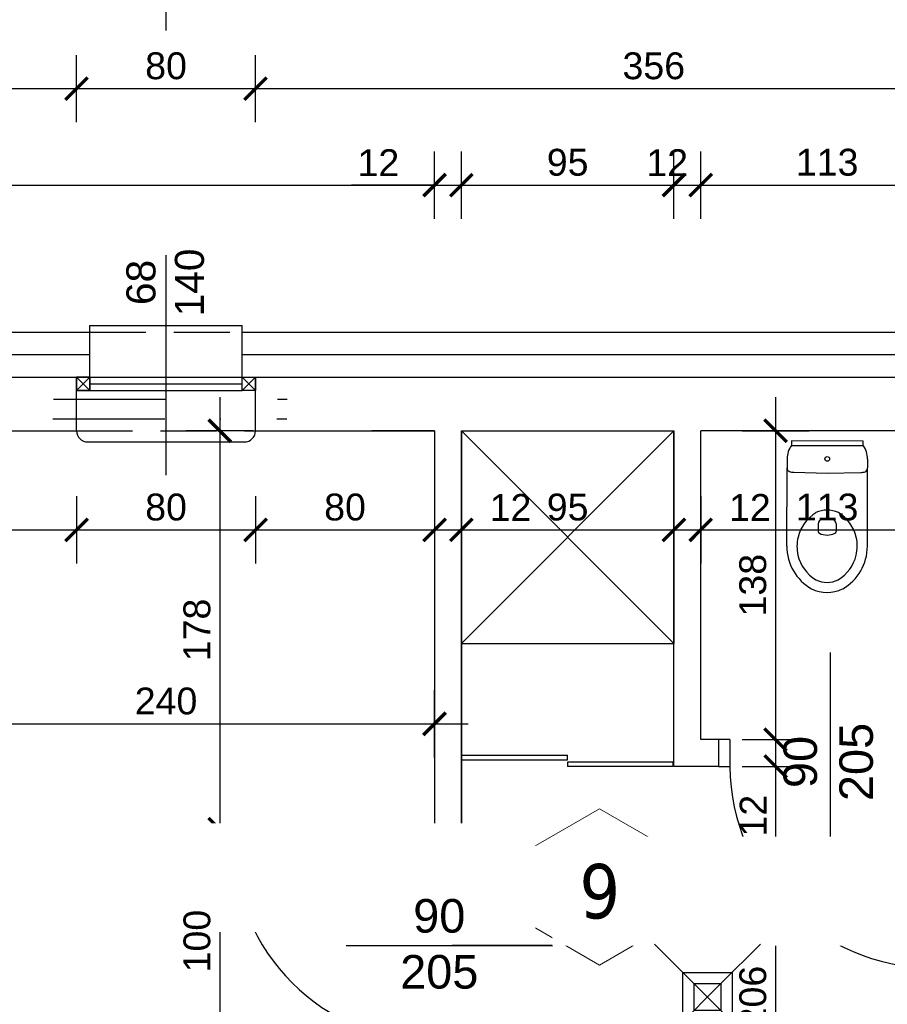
# Model space of a CAD drawing. Header units: millimetres. Extents: x 81517 to 87101, y -14750 to -11780.
# Tile 16 of 20: x 83721 to 84109, y -12884 to -12444. Entities that reach past the tile are written whole.
import ezdxf

# ---------------------------------------------------------------- set-up
doc = ezdxf.new("R2010")
doc.units = ezdxf.units.MM
doc.header["$LTSCALE"] = 100
doc.header["$MEASUREMENT"] = 0
for name, pattern in [('DASHDOT', [1, 0.5, -0.25, 0, -0.25]), ('DASHED', [0.75, 0.5, -0.25]), ('DASHED2', [0.375, 0.25, -0.125])]:
    doc.linetypes.add(name, pattern=pattern)
doc.layers.add('!OPSY', color=142, linetype='Continuous', lineweight=18)
for name, color, linetype in [('biały montaż', 1, 'Continuous'), ('OKNA', 7, 'Continuous'), ('Okno', 4, 'Continuous'), ('otwór', 1, 'Continuous'), ('Warstwa1', 1, 'Continuous'), ('Warstwa4', 4, 'Continuous'), ('WENTYLACJAPRZER', 1, 'DASHED'), ('WYMIARY', 1, 'Continuous'), ('wyposażenie', 4, 'Continuous')]:
    doc.layers.add(name, color=color, linetype=linetype)
doc.styles.add('styl1', font='ARIAL.TTF', dxfattribs={"height": 12})
doc.styles.add('styl2', font='TIMES.TTF', dxfattribs={"height": 150})
doc.styles.add('styl4', font='TIMES.TTF', dxfattribs={"height": 100})
doc.linetypes.add('BATTING', pattern='A,0.0001,-0.1,[134,ltypeshp.shx,S=0.1,R=0,X=-0.1,Y=0],-0.2,[134,ltypeshp.shx,S=0.1,R=180,X=0.1,Y=0],-0.1', length=0.4001)
doc.dimstyles.new('2222', dxfattribs={"dimtxt": 12, "dimasz": 10, "dimexe": 15, "dimexo": 15, "dimgap": 4, "dimtad": 1, "dimtxsty": 'styl1', "dimblk": 'ARCHTICK', "dimcen": 2.5, "dimdle": 15, "dimclrd": 1, "dimclre": 1, "dimclrt": 4, "dimadec": 0, "dimazin": 0, "dimtfac": 1, "dimtmove": 0, "dimatfit": 3, "dimldrblk": 'ARCHTICK', "dimfxl": 15, "dimfxlon": 1, "dimlwd": 25, "dimlwe": 25, "dimarcsym": 0})

# ---------------------------------------------------------------- blocks, each defined once
blk = doc.blocks.new('_ArchTick')
at = {"layer": 'Warstwa1', "color": 0, "const_width": 0.15}
blk.add_lwpolyline([(-0.5, -0.5), (0.5, 0.5)], dxfattribs=at)
blk = doc.blocks.new('*D377')
at = {"layer": 'Defpoints', "color": 0, "linetype": 'ByBlock'}
for p in [(83906.57, -12518.01), (83334.57, -12627.75), (83906.57, -12627.75)]:
    blk.add_point(p, dxfattribs=at)
at = {"layer": 'WYMIARY', "color": 1, "linetype": 'ByBlock', "lineweight": 25}
for p, q in [((83334.57, -12533.01), (83334.57, -12503.01)), ((83906.57, -12533.01), (83906.57, -12503.01)), ((83319.57, -12518.01), (83921.57, -12518.01))]:
    blk.add_line(p, q, dxfattribs=at)
at = {"layer": 'WYMIARY', "color": 1, "linetype": 'ByBlock', "lineweight": 25, "xscale": 10, "yscale": 10, "zscale": 10, "rotation": 180}
blk.add_blockref('_ArchTick', (83334.57, -12518.01), dxfattribs=at)
at = {"layer": 'WYMIARY', "color": 1, "linetype": 'ByBlock', "lineweight": 25, "xscale": 10, "yscale": 10, "zscale": 10}
blk.add_blockref('_ArchTick', (83906.57, -12518.01), dxfattribs=at)
at = {"layer": 'WYMIARY', "color": 4, "linetype": 'ByBlock', "insert": (83620.57, -12507.88), "char_height": 12, "attachment_point": 5, "style": 'styl1'}
blk.add_mtext('572', dxfattribs=at)
blk = doc.blocks.new('*D378')
at = {"layer": 'Defpoints', "color": 0, "linetype": 'ByBlock'}
for p in [(83918.57, -12518.01), (83906.57, -12627.75), (83918.57, -12627.75)]:
    blk.add_point(p, dxfattribs=at)
at = {"layer": 'WYMIARY', "color": 1, "linetype": 'ByBlock', "lineweight": 25}
for p, q in [((83906.57, -12533.01), (83906.57, -12503.01)), ((83918.57, -12533.01), (83918.57, -12503.01)), ((83906.57, -12518.01), (83869.52, -12518.01)), ((83891.57, -12518.01), (83933.57, -12518.01))]:
    blk.add_line(p, q, dxfattribs=at)
at = {"layer": 'WYMIARY', "color": 1, "linetype": 'ByBlock', "lineweight": 25, "xscale": 10, "yscale": 10, "zscale": 10, "rotation": 180}
blk.add_blockref('_ArchTick', (83906.57, -12518.01), dxfattribs=at)
at = {"layer": 'WYMIARY', "color": 1, "linetype": 'ByBlock', "lineweight": 25, "xscale": 10, "yscale": 10, "zscale": 10}
blk.add_blockref('_ArchTick', (83918.57, -12518.01), dxfattribs=at)
at = {"layer": 'WYMIARY', "color": 4, "linetype": 'ByBlock', "insert": (83881.49, -12507.98), "char_height": 12, "attachment_point": 5, "style": 'styl1'}
blk.add_mtext('12', dxfattribs=at)
blk = doc.blocks.new('*D379')
at = {"layer": 'Defpoints', "color": 0, "linetype": 'ByBlock'}
for p in [(84013.57, -12518.01), (83918.57, -12627.75), (84013.57, -12627.75)]:
    blk.add_point(p, dxfattribs=at)
at = {"layer": 'WYMIARY', "color": 1, "linetype": 'ByBlock', "lineweight": 25}
for p, q in [((83918.57, -12533.01), (83918.57, -12503.01)), ((84013.57, -12533.01), (84013.57, -12503.01)), ((83903.57, -12518.01), (84028.57, -12518.01))]:
    blk.add_line(p, q, dxfattribs=at)
at = {"layer": 'WYMIARY', "color": 1, "linetype": 'ByBlock', "lineweight": 25, "xscale": 10, "yscale": 10, "zscale": 10, "rotation": 180}
blk.add_blockref('_ArchTick', (83918.57, -12518.01), dxfattribs=at)
at = {"layer": 'WYMIARY', "color": 1, "linetype": 'ByBlock', "lineweight": 25, "xscale": 10, "yscale": 10, "zscale": 10}
blk.add_blockref('_ArchTick', (84013.57, -12518.01), dxfattribs=at)
at = {"layer": 'WYMIARY', "color": 4, "linetype": 'ByBlock', "insert": (83966.07, -12507.88), "char_height": 12, "attachment_point": 5, "style": 'styl1'}
blk.add_mtext('95', dxfattribs=at)
blk = doc.blocks.new('*D380')
at = {"layer": 'Defpoints', "color": 0, "linetype": 'ByBlock'}
for p in [(84025.57, -12518.01), (84013.57, -12627.75), (84025.57, -12627.75)]:
    blk.add_point(p, dxfattribs=at)
at = {"layer": 'WYMIARY', "color": 1, "linetype": 'ByBlock', "lineweight": 25}
for p, q in [((84013.57, -12533.01), (84013.57, -12503.01)), ((84025.57, -12533.01), (84025.57, -12503.01)), ((83998.57, -12518.01), (84040.57, -12518.01))]:
    blk.add_line(p, q, dxfattribs=at)
at = {"layer": 'WYMIARY', "color": 1, "linetype": 'ByBlock', "lineweight": 25, "xscale": 10, "yscale": 10, "zscale": 10, "rotation": 180}
blk.add_blockref('_ArchTick', (84013.57, -12518.01), dxfattribs=at)
at = {"layer": 'WYMIARY', "color": 1, "linetype": 'ByBlock', "lineweight": 25, "xscale": 10, "yscale": 10, "zscale": 10}
blk.add_blockref('_ArchTick', (84025.57, -12518.01), dxfattribs=at)
at = {"layer": 'WYMIARY', "color": 4, "linetype": 'ByBlock', "insert": (84010.57, -12507.98), "char_height": 12, "attachment_point": 5, "style": 'styl1'}
blk.add_mtext('12', dxfattribs=at)
blk = doc.blocks.new('*D381')
at = {"layer": 'Defpoints', "color": 0, "linetype": 'ByBlock'}
for p in [(84138.57, -12518.01), (84025.57, -12627.75), (84138.57, -12627.75)]:
    blk.add_point(p, dxfattribs=at)
at = {"layer": 'WYMIARY', "color": 1, "linetype": 'ByBlock', "lineweight": 25}
for p, q in [((84025.57, -12533.01), (84025.57, -12503.01)), ((84138.57, -12533.01), (84138.57, -12503.01)), ((84010.57, -12518.01), (84153.57, -12518.01))]:
    blk.add_line(p, q, dxfattribs=at)
at = {"layer": 'WYMIARY', "color": 1, "linetype": 'ByBlock', "lineweight": 25, "xscale": 10, "yscale": 10, "zscale": 10, "rotation": 180}
blk.add_blockref('_ArchTick', (84025.57, -12518.01), dxfattribs=at)
at = {"layer": 'WYMIARY', "color": 1, "linetype": 'ByBlock', "lineweight": 25, "xscale": 10, "yscale": 10, "zscale": 10}
blk.add_blockref('_ArchTick', (84138.57, -12518.01), dxfattribs=at)
at = {"layer": 'WYMIARY', "color": 4, "linetype": 'ByBlock', "insert": (84082.07, -12507.87), "char_height": 12, "attachment_point": 5, "style": 'styl1'}
blk.add_mtext('113', dxfattribs=at)
blk = doc.blocks.new('*D388')
at = {"layer": 'Defpoints', "color": 0, "linetype": 'ByBlock'}
for p in [(83746.57, -12474.91), (83574.57, -12603.75), (83746.57, -12603.75)]:
    blk.add_point(p, dxfattribs=at)
at = {"layer": 'WYMIARY', "color": 1, "linetype": 'ByBlock', "lineweight": 25}
for p, q in [((83574.57, -12489.91), (83574.57, -12459.91)), ((83746.57, -12489.91), (83746.57, -12459.91)), ((83559.57, -12474.91), (83761.57, -12474.91))]:
    blk.add_line(p, q, dxfattribs=at)
at = {"layer": 'WYMIARY', "color": 1, "linetype": 'ByBlock', "lineweight": 25, "xscale": 10, "yscale": 10, "zscale": 10, "rotation": 180}
blk.add_blockref('_ArchTick', (83574.57, -12474.91), dxfattribs=at)
at = {"layer": 'WYMIARY', "color": 1, "linetype": 'ByBlock', "lineweight": 25, "xscale": 10, "yscale": 10, "zscale": 10}
blk.add_blockref('_ArchTick', (83746.57, -12474.91), dxfattribs=at)
at = {"layer": 'WYMIARY', "color": 4, "linetype": 'ByBlock', "insert": (83660.57, -12464.89), "char_height": 12, "attachment_point": 5, "style": 'styl1'}
blk.add_mtext('172', dxfattribs=at)
blk = doc.blocks.new('*D389')
at = {"layer": 'Defpoints', "color": 0, "linetype": 'ByBlock'}
for p in [(83826.57, -12474.91), (83746.57, -12603.75), (83826.57, -12603.75)]:
    blk.add_point(p, dxfattribs=at)
at = {"layer": 'WYMIARY', "color": 1, "linetype": 'ByBlock', "lineweight": 25}
for p, q in [((83746.57, -12489.91), (83746.57, -12459.91)), ((83826.57, -12489.91), (83826.57, -12459.91)), ((83731.57, -12474.91), (83841.57, -12474.91))]:
    blk.add_line(p, q, dxfattribs=at)
at = {"layer": 'WYMIARY', "color": 1, "linetype": 'ByBlock', "lineweight": 25, "xscale": 10, "yscale": 10, "zscale": 10, "rotation": 180}
blk.add_blockref('_ArchTick', (83746.57, -12474.91), dxfattribs=at)
at = {"layer": 'WYMIARY', "color": 1, "linetype": 'ByBlock', "lineweight": 25, "xscale": 10, "yscale": 10, "zscale": 10}
blk.add_blockref('_ArchTick', (83826.57, -12474.91), dxfattribs=at)
at = {"layer": 'WYMIARY', "color": 4, "linetype": 'ByBlock', "insert": (83786.57, -12464.78), "char_height": 12, "attachment_point": 5, "style": 'styl1'}
blk.add_mtext('80', dxfattribs=at)
blk = doc.blocks.new('*D390')
at = {"layer": 'Defpoints', "color": 0, "linetype": 'ByBlock'}
for p in [(84182.57, -12474.91), (83826.57, -12603.75), (84182.57, -12603.75)]:
    blk.add_point(p, dxfattribs=at)
at = {"layer": 'WYMIARY', "color": 1, "linetype": 'ByBlock', "lineweight": 25}
for p, q in [((83826.57, -12489.91), (83826.57, -12459.91)), ((84182.57, -12489.91), (84182.57, -12459.91)), ((83811.57, -12474.91), (84197.57, -12474.91))]:
    blk.add_line(p, q, dxfattribs=at)
at = {"layer": 'WYMIARY', "color": 1, "linetype": 'ByBlock', "lineweight": 25, "xscale": 10, "yscale": 10, "zscale": 10, "rotation": 180}
blk.add_blockref('_ArchTick', (83826.57, -12474.91), dxfattribs=at)
at = {"layer": 'WYMIARY', "color": 1, "linetype": 'ByBlock', "lineweight": 25, "xscale": 10, "yscale": 10, "zscale": 10}
blk.add_blockref('_ArchTick', (84182.57, -12474.91), dxfattribs=at)
at = {"layer": 'WYMIARY', "color": 4, "linetype": 'ByBlock', "insert": (84004.57, -12464.78), "char_height": 12, "attachment_point": 5, "style": 'styl1'}
blk.add_mtext('356', dxfattribs=at)
blk = doc.blocks.new('*D393')
at = {"layer": 'Defpoints', "color": 0, "linetype": 'ByBlock'}
for p in [(83786.57, -12433.96), (83534.57, -12474.91), (83786.57, -12474.91)]:
    blk.add_point(p, dxfattribs=at)
at = {"layer": 'WYMIARY', "color": 1, "linetype": 'ByBlock', "lineweight": 25}
for p, q in [((83534.57, -12448.96), (83534.57, -12418.96)), ((83786.57, -12448.96), (83786.57, -12418.96)), ((83519.57, -12433.96), (83801.57, -12433.96))]:
    blk.add_line(p, q, dxfattribs=at)
at = {"layer": 'WYMIARY', "color": 1, "linetype": 'ByBlock', "lineweight": 25, "xscale": 10, "yscale": 10, "zscale": 10, "rotation": 180}
blk.add_blockref('_ArchTick', (83534.57, -12433.96), dxfattribs=at)
at = {"layer": 'WYMIARY', "color": 1, "linetype": 'ByBlock', "lineweight": 25, "xscale": 10, "yscale": 10, "zscale": 10}
blk.add_blockref('_ArchTick', (83786.57, -12433.96), dxfattribs=at)
at = {"layer": 'WYMIARY', "color": 4, "linetype": 'ByBlock', "insert": (83660.57, -12423.83), "char_height": 12, "attachment_point": 5, "style": 'styl1'}
blk.add_mtext('252', dxfattribs=at)
blk = doc.blocks.new('*D394')
at = {"layer": 'Defpoints', "color": 0, "linetype": 'ByBlock'}
for p in [(84182.57, -12433.96), (83786.57, -12474.91), (84182.57, -12482.31)]:
    blk.add_point(p, dxfattribs=at)
at = {"layer": 'WYMIARY', "color": 1, "linetype": 'ByBlock', "lineweight": 25}
for p, q in [((83786.57, -12448.96), (83786.57, -12418.96)), ((84182.57, -12448.96), (84182.57, -12418.96)), ((83771.57, -12433.96), (84197.57, -12433.96))]:
    blk.add_line(p, q, dxfattribs=at)
at = {"layer": 'WYMIARY', "color": 1, "linetype": 'ByBlock', "lineweight": 25, "xscale": 10, "yscale": 10, "zscale": 10, "rotation": 180}
blk.add_blockref('_ArchTick', (83786.57, -12433.96), dxfattribs=at)
at = {"layer": 'WYMIARY', "color": 1, "linetype": 'ByBlock', "lineweight": 25, "xscale": 10, "yscale": 10, "zscale": 10}
blk.add_blockref('_ArchTick', (84182.57, -12433.96), dxfattribs=at)
at = {"layer": 'WYMIARY', "color": 4, "linetype": 'ByBlock', "insert": (83984.57, -12423.83), "char_height": 12, "attachment_point": 5, "style": 'styl1'}
blk.add_mtext('396', dxfattribs=at)
blk = doc.blocks.new('*D395')
at = {"layer": 'Defpoints', "color": 0, "linetype": 'ByBlock'}
for p in [(84182.57, -12392.08), (82396.57, -12459.91), (84182.57, -12459.91)]:
    blk.add_point(p, dxfattribs=at)
at = {"layer": 'WYMIARY', "color": 1, "linetype": 'ByBlock', "lineweight": 25}
for p, q in [((82396.57, -12407.08), (82396.57, -12377.08)), ((84182.57, -12407.08), (84182.57, -12377.08)), ((82381.57, -12392.08), (84197.57, -12392.08))]:
    blk.add_line(p, q, dxfattribs=at)
at = {"layer": 'WYMIARY', "color": 1, "linetype": 'ByBlock', "lineweight": 25, "xscale": 10, "yscale": 10, "zscale": 10, "rotation": 180}
blk.add_blockref('_ArchTick', (82396.57, -12392.08), dxfattribs=at)
at = {"layer": 'WYMIARY', "color": 1, "linetype": 'ByBlock', "lineweight": 25, "xscale": 10, "yscale": 10, "zscale": 10}
blk.add_blockref('_ArchTick', (84182.57, -12392.08), dxfattribs=at)
at = {"layer": 'WYMIARY', "color": 4, "linetype": 'ByBlock', "insert": (83289.57, -12381.95), "char_height": 12, "attachment_point": 5, "style": 'styl1'}
blk.add_mtext('1786', dxfattribs=at)
blk = doc.blocks.new('*D447')
at = {"layer": 'Defpoints', "color": 0, "linetype": 'ByBlock'}
for p in [(83906.57, -12627.75), (83810.56, -12805.75), (83906.57, -12805.75)]:
    blk.add_point(p, dxfattribs=at)
at = {"layer": 'WYMIARY', "color": 1, "linetype": 'ByBlock', "lineweight": 25}
for p, q in [((83810.56, -12612.75), (83810.56, -12820.75)), ((83825.56, -12627.75), (83795.56, -12627.75)), ((83825.56, -12805.75), (83795.56, -12805.75))]:
    blk.add_line(p, q, dxfattribs=at)
at = {"layer": 'WYMIARY', "color": 1, "linetype": 'ByBlock', "lineweight": 25, "xscale": 10, "yscale": 10, "zscale": 10}
for p, rotation in [((83810.56, -12627.75), 90), ((83810.56, -12805.75), 270)]:
    blk.add_blockref('_ArchTick', p, dxfattribs=dict(at, rotation=rotation))
at = {"layer": 'WYMIARY', "color": 4, "linetype": 'ByBlock', "insert": (83800.43, -12716.75), "char_height": 12, "attachment_point": 5, "rotation": 90, "style": 'styl1'}
blk.add_mtext('178', dxfattribs=at)
blk = doc.blocks.new('*D448')
at = {"layer": 'Defpoints', "color": 0, "linetype": 'ByBlock'}
for p in [(83906.57, -12805.75), (83810.56, -12905.75), (83906.57, -12905.75)]:
    blk.add_point(p, dxfattribs=at)
at = {"layer": 'WYMIARY', "color": 1, "linetype": 'ByBlock', "lineweight": 25}
for p, q in [((83810.56, -12790.75), (83810.56, -12920.75)), ((83825.56, -12805.75), (83795.56, -12805.75)), ((83825.56, -12905.75), (83795.56, -12905.75))]:
    blk.add_line(p, q, dxfattribs=at)
at = {"layer": 'WYMIARY', "color": 1, "linetype": 'ByBlock', "lineweight": 25, "xscale": 10, "yscale": 10, "zscale": 10}
for p, rotation in [((83810.56, -12805.75), 90), ((83810.56, -12905.75), 270)]:
    blk.add_blockref('_ArchTick', p, dxfattribs=dict(at, rotation=rotation))
at = {"layer": 'WYMIARY', "color": 4, "linetype": 'ByBlock', "insert": (83800.43, -12855.75), "char_height": 12, "attachment_point": 5, "rotation": 90, "style": 'styl1'}
blk.add_mtext('100', dxfattribs=at)
blk = doc.blocks.new('*D498')
at = {"layer": 'Defpoints', "color": 0, "linetype": 'ByBlock'}
for p in [(83574.57, -12627.75), (83746.57, -12627.75), (83746.57, -12672.03)]:
    blk.add_point(p, dxfattribs=at)
at = {"layer": 'WYMIARY', "color": 1, "linetype": 'ByBlock', "lineweight": 25}
for p, q in [((83574.57, -12657.03), (83574.57, -12687.03)), ((83746.57, -12657.03), (83746.57, -12687.03)), ((83559.57, -12672.03), (83761.57, -12672.03))]:
    blk.add_line(p, q, dxfattribs=at)
at = {"layer": 'WYMIARY', "color": 1, "linetype": 'ByBlock', "lineweight": 25, "xscale": 10, "yscale": 10, "zscale": 10, "rotation": 180}
blk.add_blockref('_ArchTick', (83574.57, -12672.03), dxfattribs=at)
at = {"layer": 'WYMIARY', "color": 1, "linetype": 'ByBlock', "lineweight": 25, "xscale": 10, "yscale": 10, "zscale": 10}
blk.add_blockref('_ArchTick', (83746.57, -12672.03), dxfattribs=at)
at = {"layer": 'WYMIARY', "color": 4, "linetype": 'ByBlock', "insert": (83660.57, -12662.01), "char_height": 12, "attachment_point": 5, "style": 'styl1'}
blk.add_mtext('172', dxfattribs=at)
blk = doc.blocks.new('*D499')
at = {"layer": 'Defpoints', "color": 0, "linetype": 'ByBlock'}
for p in [(83746.57, -12627.75), (83826.57, -12627.75), (83826.57, -12672.03)]:
    blk.add_point(p, dxfattribs=at)
at = {"layer": 'WYMIARY', "color": 1, "linetype": 'ByBlock', "lineweight": 25}
for p, q in [((83746.57, -12657.03), (83746.57, -12687.03)), ((83826.57, -12657.03), (83826.57, -12687.03)), ((83731.57, -12672.03), (83841.57, -12672.03))]:
    blk.add_line(p, q, dxfattribs=at)
at = {"layer": 'WYMIARY', "color": 1, "linetype": 'ByBlock', "lineweight": 25, "xscale": 10, "yscale": 10, "zscale": 10, "rotation": 180}
blk.add_blockref('_ArchTick', (83746.57, -12672.03), dxfattribs=at)
at = {"layer": 'WYMIARY', "color": 1, "linetype": 'ByBlock', "lineweight": 25, "xscale": 10, "yscale": 10, "zscale": 10}
blk.add_blockref('_ArchTick', (83826.57, -12672.03), dxfattribs=at)
at = {"layer": 'WYMIARY', "color": 4, "linetype": 'ByBlock', "insert": (83786.57, -12661.91), "char_height": 12, "attachment_point": 5, "style": 'styl1'}
blk.add_mtext('80', dxfattribs=at)
blk = doc.blocks.new('*D500')
at = {"layer": 'Defpoints', "color": 0, "linetype": 'ByBlock'}
for p in [(83826.57, -12627.75), (83906.57, -12627.75), (83906.57, -12672.03)]:
    blk.add_point(p, dxfattribs=at)
at = {"layer": 'WYMIARY', "color": 1, "linetype": 'ByBlock', "lineweight": 25}
for p, q in [((83826.57, -12657.03), (83826.57, -12687.03)), ((83906.57, -12657.03), (83906.57, -12687.03)), ((83811.57, -12672.03), (83921.57, -12672.03))]:
    blk.add_line(p, q, dxfattribs=at)
at = {"layer": 'WYMIARY', "color": 1, "linetype": 'ByBlock', "lineweight": 25, "xscale": 10, "yscale": 10, "zscale": 10, "rotation": 180}
blk.add_blockref('_ArchTick', (83826.57, -12672.03), dxfattribs=at)
at = {"layer": 'WYMIARY', "color": 1, "linetype": 'ByBlock', "lineweight": 25, "xscale": 10, "yscale": 10, "zscale": 10}
blk.add_blockref('_ArchTick', (83906.57, -12672.03), dxfattribs=at)
at = {"layer": 'WYMIARY', "color": 4, "linetype": 'ByBlock', "insert": (83866.57, -12661.91), "char_height": 12, "attachment_point": 5, "style": 'styl1'}
blk.add_mtext('80', dxfattribs=at)
blk = doc.blocks.new('*D501')
at = {"layer": 'Defpoints', "color": 0, "linetype": 'ByBlock'}
for p in [(83906.57, -12627.75), (83918.57, -12627.75), (83918.57, -12672.03)]:
    blk.add_point(p, dxfattribs=at)
at = {"layer": 'WYMIARY', "color": 1, "linetype": 'ByBlock', "lineweight": 25}
for p, q in [((83906.57, -12657.03), (83906.57, -12687.03)), ((83918.57, -12657.03), (83918.57, -12687.03)), ((83891.57, -12672.03), (83918.57, -12672.03)), ((83918.57, -12672.03), (83952.51, -12672.03))]:
    blk.add_line(p, q, dxfattribs=at)
at = {"layer": 'WYMIARY', "color": 1, "linetype": 'ByBlock', "lineweight": 25, "xscale": 10, "yscale": 10, "zscale": 10, "rotation": 180}
blk.add_blockref('_ArchTick', (83906.57, -12672.03), dxfattribs=at)
at = {"layer": 'WYMIARY', "color": 1, "linetype": 'ByBlock', "lineweight": 25, "xscale": 10, "yscale": 10, "zscale": 10}
blk.add_blockref('_ArchTick', (83918.57, -12672.03), dxfattribs=at)
at = {"layer": 'WYMIARY', "color": 4, "linetype": 'ByBlock', "insert": (83940.54, -12662.01), "char_height": 12, "attachment_point": 5, "style": 'styl1'}
blk.add_mtext('12', dxfattribs=at)
blk = doc.blocks.new('*D502')
at = {"layer": 'Defpoints', "color": 0, "linetype": 'ByBlock'}
for p in [(83918.57, -12627.75), (84013.57, -12627.75), (84013.57, -12672.03)]:
    blk.add_point(p, dxfattribs=at)
at = {"layer": 'WYMIARY', "color": 1, "linetype": 'ByBlock', "lineweight": 25}
for p, q in [((83918.57, -12657.03), (83918.57, -12687.03)), ((84013.57, -12657.03), (84013.57, -12687.03)), ((83903.57, -12672.03), (84028.57, -12672.03))]:
    blk.add_line(p, q, dxfattribs=at)
at = {"layer": 'WYMIARY', "color": 1, "linetype": 'ByBlock', "lineweight": 25, "xscale": 10, "yscale": 10, "zscale": 10, "rotation": 180}
blk.add_blockref('_ArchTick', (83918.57, -12672.03), dxfattribs=at)
at = {"layer": 'WYMIARY', "color": 1, "linetype": 'ByBlock', "lineweight": 25, "xscale": 10, "yscale": 10, "zscale": 10}
blk.add_blockref('_ArchTick', (84013.57, -12672.03), dxfattribs=at)
at = {"layer": 'WYMIARY', "color": 4, "linetype": 'ByBlock', "insert": (83966.07, -12661.91), "char_height": 12, "attachment_point": 5, "style": 'styl1'}
blk.add_mtext('95', dxfattribs=at)
blk = doc.blocks.new('*D503')
at = {"layer": 'Defpoints', "color": 0, "linetype": 'ByBlock'}
for p in [(84013.57, -12627.75), (84025.57, -12627.75), (84025.57, -12672.03)]:
    blk.add_point(p, dxfattribs=at)
at = {"layer": 'WYMIARY', "color": 1, "linetype": 'ByBlock', "lineweight": 25}
for p, q in [((84013.57, -12657.03), (84013.57, -12687.03)), ((84025.57, -12657.03), (84025.57, -12687.03)), ((83998.57, -12672.03), (84025.57, -12672.03)), ((84025.57, -12672.03), (84059.51, -12672.03))]:
    blk.add_line(p, q, dxfattribs=at)
at = {"layer": 'WYMIARY', "color": 1, "linetype": 'ByBlock', "lineweight": 25, "xscale": 10, "yscale": 10, "zscale": 10, "rotation": 180}
blk.add_blockref('_ArchTick', (84013.57, -12672.03), dxfattribs=at)
at = {"layer": 'WYMIARY', "color": 1, "linetype": 'ByBlock', "lineweight": 25, "xscale": 10, "yscale": 10, "zscale": 10}
blk.add_blockref('_ArchTick', (84025.57, -12672.03), dxfattribs=at)
at = {"layer": 'WYMIARY', "color": 4, "linetype": 'ByBlock', "insert": (84047.54, -12662.01), "char_height": 12, "attachment_point": 5, "style": 'styl1'}
blk.add_mtext('12', dxfattribs=at)
blk = doc.blocks.new('*D504')
at = {"layer": 'Defpoints', "color": 0, "linetype": 'ByBlock'}
for p in [(84025.57, -12627.75), (84138.57, -12627.75), (84138.57, -12672.03)]:
    blk.add_point(p, dxfattribs=at)
at = {"layer": 'WYMIARY', "color": 1, "linetype": 'ByBlock', "lineweight": 25}
for p, q in [((84025.57, -12657.03), (84025.57, -12687.03)), ((84138.57, -12657.03), (84138.57, -12687.03)), ((84010.57, -12672.03), (84153.57, -12672.03))]:
    blk.add_line(p, q, dxfattribs=at)
at = {"layer": 'WYMIARY', "color": 1, "linetype": 'ByBlock', "lineweight": 25, "xscale": 10, "yscale": 10, "zscale": 10, "rotation": 180}
blk.add_blockref('_ArchTick', (84025.57, -12672.03), dxfattribs=at)
at = {"layer": 'WYMIARY', "color": 1, "linetype": 'ByBlock', "lineweight": 25, "xscale": 10, "yscale": 10, "zscale": 10}
blk.add_blockref('_ArchTick', (84138.57, -12672.03), dxfattribs=at)
at = {"layer": 'WYMIARY', "color": 4, "linetype": 'ByBlock', "insert": (84082.07, -12661.9), "char_height": 12, "attachment_point": 5, "style": 'styl1'}
blk.add_mtext('113', dxfattribs=at)
blk = doc.blocks.new('*D505')
at = {"layer": 'Defpoints', "color": 0, "linetype": 'ByBlock'}
for p in [(84025.57, -12627.75), (84025.57, -12765.75), (84059.01, -12765.75)]:
    blk.add_point(p, dxfattribs=at)
at = {"layer": 'WYMIARY', "color": 1, "linetype": 'ByBlock', "lineweight": 25}
for p, q in [((84059.01, -12612.75), (84059.01, -12780.75)), ((84044.01, -12627.75), (84074.01, -12627.75)), ((84044.01, -12765.75), (84074.01, -12765.75))]:
    blk.add_line(p, q, dxfattribs=at)
at = {"layer": 'WYMIARY', "color": 1, "linetype": 'ByBlock', "lineweight": 25, "xscale": 10, "yscale": 10, "zscale": 10}
for p, rotation in [((84059.01, -12627.75), 90), ((84059.01, -12765.75), 270)]:
    blk.add_blockref('_ArchTick', p, dxfattribs=dict(at, rotation=rotation))
at = {"layer": 'WYMIARY', "color": 4, "linetype": 'ByBlock', "insert": (84048.88, -12696.75), "char_height": 12, "attachment_point": 5, "rotation": 90, "style": 'styl1'}
blk.add_mtext('138', dxfattribs=at)
blk = doc.blocks.new('*D506')
at = {"layer": 'Defpoints', "color": 0, "linetype": 'ByBlock'}
for p in [(84025.57, -12765.75), (84025.57, -12777.75), (84059.01, -12777.75)]:
    blk.add_point(p, dxfattribs=at)
at = {"layer": 'WYMIARY', "color": 1, "linetype": 'ByBlock', "lineweight": 25}
for p, q in [((84059.01, -12750.75), (84059.01, -12777.75)), ((84044.01, -12765.75), (84074.01, -12765.75)), ((84044.01, -12777.75), (84074.01, -12777.75)), ((84059.01, -12777.75), (84059.01, -12811.69))]:
    blk.add_line(p, q, dxfattribs=at)
at = {"layer": 'WYMIARY', "color": 1, "linetype": 'ByBlock', "lineweight": 25, "xscale": 10, "yscale": 10, "zscale": 10}
for p, rotation in [((84059.01, -12765.75), 90), ((84059.01, -12777.75), 270)]:
    blk.add_blockref('_ArchTick', p, dxfattribs=dict(at, rotation=rotation))
at = {"layer": 'WYMIARY', "color": 4, "linetype": 'ByBlock', "insert": (84048.99, -12799.72), "char_height": 12, "attachment_point": 5, "rotation": 90, "style": 'styl1'}
blk.add_mtext('12', dxfattribs=at)
blk = doc.blocks.new('*D507')
at = {"layer": 'Defpoints', "color": 0, "linetype": 'ByBlock'}
for p in [(84023.57, -12777.75), (84023.57, -12983.75), (84059.01, -12983.75)]:
    blk.add_point(p, dxfattribs=at)
at = {"layer": 'WYMIARY', "color": 1, "linetype": 'ByBlock', "lineweight": 25}
for p, q in [((84059.01, -12762.75), (84059.01, -12998.75)), ((84044.01, -12777.75), (84074.01, -12777.75)), ((84044.01, -12983.75), (84074.01, -12983.75))]:
    blk.add_line(p, q, dxfattribs=at)
at = {"layer": 'WYMIARY', "color": 1, "linetype": 'ByBlock', "lineweight": 25, "xscale": 10, "yscale": 10, "zscale": 10}
for p, rotation in [((84059.01, -12777.75), 90), ((84059.01, -12983.75), 270)]:
    blk.add_blockref('_ArchTick', p, dxfattribs=dict(at, rotation=rotation))
at = {"layer": 'WYMIARY', "color": 4, "linetype": 'ByBlock', "insert": (84048.89, -12880.75), "char_height": 12, "attachment_point": 5, "rotation": 90, "style": 'styl1'}
blk.add_mtext('206', dxfattribs=at)
blk = doc.blocks.new('*D511')
at = {"layer": 'Defpoints', "color": 0, "linetype": 'ByBlock'}
for p in [(83906.57, -12758.69), (83666.57, -12955.3), (83906.57, -12955.3)]:
    blk.add_point(p, dxfattribs=at)
at = {"layer": 'WYMIARY', "color": 1, "linetype": 'ByBlock', "lineweight": 25}
for p, q in [((83666.57, -12773.69), (83666.57, -12743.69)), ((83906.57, -12773.69), (83906.57, -12743.69)), ((83651.57, -12758.69), (83921.57, -12758.69))]:
    blk.add_line(p, q, dxfattribs=at)
at = {"layer": 'WYMIARY', "color": 1, "linetype": 'ByBlock', "lineweight": 25, "xscale": 10, "yscale": 10, "zscale": 10, "rotation": 180}
blk.add_blockref('_ArchTick', (83666.57, -12758.69), dxfattribs=at)
at = {"layer": 'WYMIARY', "color": 1, "linetype": 'ByBlock', "lineweight": 25, "xscale": 10, "yscale": 10, "zscale": 10}
blk.add_blockref('_ArchTick', (83906.57, -12758.69), dxfattribs=at)
at = {"layer": 'WYMIARY', "color": 4, "linetype": 'ByBlock', "insert": (83786.57, -12748.56), "char_height": 12, "attachment_point": 5, "style": 'styl1'}
blk.add_mtext('240', dxfattribs=at)
blk = doc.blocks.new('ghh')
at = {"layer": 'biały montaż'}
for p, q in [((4242.87, 4398.17), (4225.2, 4415.85)), ((4254.89, 4398.17), (4272.57, 4415.85)), ((4237.87, 4403.17), (4259.89, 4403.17)), ((4237.87, 4381.17), (4237.87, 4403.17)), ((4259.89, 4403.17), (4259.89, 4381.17)), ((4225.2, 4368.49), (4254.89, 4398.17)), ((4272.55, 4368.48), (4242.87, 4398.17)), ((4259.89, 4381.17), (4237.87, 4381.17))]:
    blk.add_line(p, q, dxfattribs=at)
blk.add_lwpolyline([(4242.87, 4398.17), (4254.89, 4398.17), (4254.89, 4386.17), (4242.87, 4386.17)], close=True, dxfattribs=at)

msp = doc.modelspace()

# ---------------------------------------------------------------- linework, layer by layer
at = {"layer": '!OPSY'}
msp.add_lwpolyline([(83980.271, -12866.47), (84010.53, -12849), (84010.53, -12814.061), (83980.271, -12796.591), (83950.013, -12814.061), (83950.013, -12849)], close=True, dxfattribs=at)
at = {"layer": 'OKNA', "color": 4, "linetype": 'Continuous'}
for p, q in [((83752.573, -12609.75), (83746.573, -12603.75)), ((83752.573, -12603.75), (83746.573, -12609.75)), ((83752.573, -12603.75), (83746.573, -12609.75)), ((83752.573, -12609.75), (83746.573, -12603.75)), ((83826.573, -12603.75), (83820.573, -12609.75)), ((83826.573, -12609.75), (83820.573, -12603.75))]:
    msp.add_line(p, q, dxfattribs=at)
at = {"layer": 'OKNA', "color": 4, "linetype": 'DASHED'}
for points in [[(83752.573, -12609.75), (83746.573, -12609.75), (83746.573, -12603.75), (83752.573, -12603.75)], [(83752.573, -12603.75), (83746.573, -12603.75), (83746.573, -12609.75), (83752.573, -12609.75)], [(83826.573, -12609.75), (83820.573, -12609.75), (83820.573, -12603.75), (83826.573, -12603.75)]]:
    msp.add_lwpolyline(points, close=True, dxfattribs=at)
at = {"layer": 'otwór', "color": 1}
for p, q in [((84083.573, -12816.75), (84083.573, -12726.75)), ((83816.573, -12810.75), (83906.573, -12810.75)), ((83816.573, -12814.75), (83906.573, -12814.75)), ((83867.068, -12857.728), (83957.068, -12857.728))]:
    msp.add_line(p, q, dxfattribs=at)
msp.add_lwpolyline([(83918.573, -12810.75), (83906.573, -12810.75), (83906.573, -12805.75)], dxfattribs=at)
for centre, radius, start, end in [((84129.514, -12776.809), 90.946, 180.59295, 269.40705), ((83906.573, -12810.75), 90, 180, 270)]:
    msp.add_arc(centre, radius, start, end, dxfattribs=at)
at = {"layer": 'Warstwa1', "linetype": 'DASHED2'}
for p, q in [((83752.573, -12583.75), (83820.573, -12583.75)), ((83746.573, -12627.75), (83826.573, -12627.75))]:
    msp.add_line(p, q, dxfattribs=at)
at = {"layer": 'Warstwa1', "color": 2}
for p, q in [((83568.573, -12603.75), (83752.573, -12603.75)), ((83746.573, -12627.75), (83746.573, -12603.75)), ((83826.573, -12603.75), (84162.573, -12603.75)), ((83826.573, -12627.75), (83826.573, -12603.75)), ((83666.573, -12627.75), (83746.573, -12627.75)), ((83826.573, -12627.75), (83906.573, -12627.75)), ((83906.573, -12627.75), (83878.573, -12627.75)), ((83906.573, -12627.75), (83906.573, -12805.75)), ((83918.573, -12627.75), (84013.573, -12627.75)), ((83918.573, -12805.75), (83918.573, -12627.75)), ((83918.573, -12805.75), (83918.573, -12627.75)), ((84013.573, -12777.75), (84013.573, -12627.75)), ((84025.573, -12765.75), (84025.573, -12627.75)), ((84025.573, -12765.75), (84025.573, -12627.75)), ((84138.573, -12627.75), (84025.573, -12627.75)), ((84033.573, -12765.75), (84025.573, -12765.75)), ((84033.573, -12765.75), (84033.573, -12777.75)), ((84033.573, -12777.75), (84013.573, -12777.75)), ((83906.573, -12805.75), (83918.573, -12805.75))]:
    msp.add_line(p, q, dxfattribs=at)
for points in [[(83918.573, -12805.75), (83918.573, -12627.75)], [(84013.573, -12627.75), (84013.573, -12722.75)]]:
    msp.add_lwpolyline(points, dxfattribs=at)
at = {"layer": 'Warstwa4', "linetype": 'ByBlock'}
for p, q in [((83752.573, -12603.75), (83752.573, -12580.75)), ((83820.573, -12603.75), (83820.573, -12580.75))]:
    msp.add_line(p, q, dxfattribs=at)
at = {"layer": 'Warstwa4'}
for p, q in [((83752.573, -12580.75), (83820.573, -12580.75)), ((83751.573, -12632.75), (83821.573, -12632.75))]:
    msp.add_line(p, q, dxfattribs=at)
at = {"layer": 'Warstwa4', "linetype": 'DASHDOT'}
for p, q in [((83736.32, -12613.571), (83840.658, -12613.571)), ((83735.981, -12622.495), (83840.489, -12622.495))]:
    msp.add_line(p, q, dxfattribs=at)
at = {"layer": 'Warstwa4'}
for centre, start, end in [((83751.573, -12627.75), 180, 270), ((83821.573, -12627.75), 270, 0)]:
    msp.add_arc(centre, 5, start, end, dxfattribs=at)
at = {"layer": 'WENTYLACJAPRZER', "linetype": 'ByBlock'}
for p, q in [((83786.573, -12647.642), (83786.573, -12549.24)), ((83752.573, -12603.75), (83820.573, -12603.75)), ((83752.573, -12606.75), (83820.573, -12606.75)), ((83752.573, -12609.75), (83820.573, -12609.75)), ((83878.573, -12627.75), (83906.573, -12627.75)), ((84013.573, -12722.75), (83918.573, -12627.75)), ((83918.573, -12722.75), (84013.573, -12627.75)), ((83918.573, -12805.75), (83918.573, -12627.75)), ((83918.573, -12627.75), (83918.573, -12805.75)), ((83918.573, -12722.75), (84013.573, -12722.75)), ((84038.573, -12765.75), (84033.573, -12765.75)), ((84038.573, -12765.75), (84038.573, -12777.75)), ((83919.073, -12772.75), (83966.059, -12772.75)), ((83966.059, -12774.75), (83966.059, -12772.75)), ((83919.073, -12774.75), (83966.059, -12774.75)), ((83919.073, -12774.75), (83966.059, -12774.75)), ((83966.073, -12775.75), (83966.073, -12777.75)), ((84013.073, -12775.75), (83966.073, -12775.75)), ((83966.073, -12775.75), (83966.073, -12777.75)), ((84013.073, -12777.75), (83966.073, -12777.75)), ((84013.073, -12775.75), (84013.073, -12777.75)), ((84033.573, -12777.75), (84038.573, -12777.75)), ((83918.573, -12810.75), (83918.573, -12805.75)), ((83869.478, -12857.728), (83959.478, -12857.728)), ((83959.478, -12857.728), (83914.478, -12857.728))]:
    msp.add_line(p, q, dxfattribs=at)
at = {"layer": 'wyposażenie'}
for p, q in [((84066.154, -12632.295), (84066.149, -12634.295)), ((84098.154, -12632.369), (84066.154, -12632.295)), ((84098.149, -12634.369), (84098.154, -12632.369)), ((84066.149, -12634.295), (84098.149, -12634.369)), ((84064.135, -12640.29), (84064.126, -12644.284)), ((84100.135, -12640.373), (84100.126, -12644.364)), ((84064.045, -12679.29), (84064.126, -12644.284)), ((84067.121, -12646.297), (84082.121, -12646.642)), ((84082.121, -12646.642), (84097.121, -12646.366)), ((84100.045, -12679.373), (84100.126, -12644.364)), ((84077.061, -12664.356), (84077.046, -12664.324)), ((84080.073, -12667.327), (84084.073, -12667.336)), ((84078.068, -12669.322), (84078.06, -12672.772)), ((84086.068, -12669.341), (84086.06, -12672.79))]:
    msp.add_line(p, q, dxfattribs=at)
for points in [[(83568.573, -12583.75), (83752.573, -12583.75)], [(83820.573, -12583.75), (84182.573, -12583.75), (84182.573, -13395.75), (83820.573, -13395.75)]]:
    msp.add_lwpolyline(points, dxfattribs=at)
at = {"layer": 'wyposażenie', "linetype": 'BATTING', "ltscale": 0.2}
for points in [[(83568.573, -12593.75), (83752.573, -12593.75)], [(83820.573, -12593.75), (84172.573, -12593.75), (84172.573, -13385.75), (83820.573, -13385.75)]]:
    msp.add_lwpolyline(points, dxfattribs=at)
at = {"layer": 'wyposażenie'}
msp.add_circle((84082.135, -12640.323), 1.04, dxfattribs=at)
for centre, radius, start, end in [((84074.135, -12640.313), 10, 142.24061, 179.86722), ((84090.135, -12640.35), 10, 359.86722, 36.97254), ((84065.925, -12644.327), 1.8, 178.63301, 247.09622), ((84067.135, -12640.297), 6, 251.43227, 269.86722), ((84097.135, -12640.366), 6, 269.86722, 288.30217), ((84098.325, -12644.401), 1.801, 292.66492, 1.16808), ((84082.064, -12674.752), 11.573, 64.4045, 115.69584), ((84086.045, -12679.341), 17.472, 120.94303, 166.63246), ((84080.068, -12669.327), 2, 89.86722, 179.86722), ((84084.068, -12669.336), 2, 359.86722, 89.86722), ((84078.045, -12679.322), 17.509, 13.07364, 58.99783), ((84078.961, -12672.711), 0.903, 183.82714, 248.12525), ((84085.221, -12672.77), 0.839, 288.51235, 358.604), ((84086.788, -12679.426), 18.215, 166.91066, 192.28232), ((84082.075, -12666.332), 8, 244.44933, 269.86722), ((84082.075, -12666.332), 7.998, 269.86722, 295.25815), ((84077.293, -12679.236), 18.223, 346.91681, 12.2761), ((84086.045, -12679.341), 22, 179.86722, 240.10074), ((84078.045, -12679.322), 22, 299.87918, 359.86722), ((84086.045, -12679.341), 17.509, 193.07365, 238.99785), ((84078.045, -12679.322), 17.472, 300.94305, 346.63245), ((84082.026, -12683.911), 11.573, 244.40452, 295.69585), ((84081.948, -12683.874), 16.08, 244.70887, 295.72085)]:
    msp.add_arc(centre, radius, start, end, dxfattribs=at)

# ---------------------------------------------------------------- texts
at = {"layer": 'Okno', "insert": (84062.521, -12793.208), "char_height": 15, "width": 68.4853, "attachment_point": 1, "rotation": 90, "style": 'styl2'}
msp.add_mtext('{\\fArial|b0|i0|c238|p34; 90\\P205}', dxfattribs=at)
at = {"layer": 'Okno', "insert": (83891.212, -12836.959), "char_height": 15, "width": 68.4853, "attachment_point": 1, "style": 'styl2'}
msp.add_mtext('{\\fArial|b0|i0|c238|p34; 90\\P205}', dxfattribs=at)
at = {"layer": 'Warstwa4', "insert": (83786.262, -12561.503), "char_height": 13, "attachment_point": 5, "rotation": 90, "style": 'styl1'}
msp.add_mtext('{\\fArial|b0|i0|c238|p34;68\\P140}', dxfattribs=at)

# ---------------------------------------------------------------- dimensions: what is measured, and where the dimension line sits
at = {"layer": 'WYMIARY', "linetype": 'ByBlock'}
for base, p1, p2, picture, middle in [((84182.573, -12392.078), (82396.573, -12459.911), (84182.573, -12459.911), '*D395', (83289.573, -12381.952)), ((83786.573, -12433.957), (83534.573, -12474.911), (83786.573, -12474.911), '*D393', (83660.573, -12423.83)), ((84182.573, -12433.957), (83786.573, -12474.911), (84182.573, -12482.313), '*D394', (83984.573, -12423.826)), ((83746.573, -12474.911), (83574.573, -12603.75), (83746.573, -12603.75), '*D388', (83660.573, -12464.886)), ((83826.573, -12474.911), (83746.573, -12603.75), (83826.573, -12603.75), '*D389', (83786.573, -12464.784)), ((84182.573, -12474.911), (83826.573, -12603.75), (84182.573, -12603.75), '*D390', (84004.573, -12464.78)), ((83746.573, -12672.034), (83574.573, -12627.75), (83746.573, -12627.75), '*D498', (83660.573, -12662.009)), ((83826.573, -12672.034), (83746.573, -12627.75), (83826.573, -12627.75), '*D499', (83786.573, -12661.907)), ((83906.573, -12672.034), (83826.573, -12627.75), (83906.573, -12627.75), '*D500', (83866.573, -12661.907)), ((83918.573, -12672.034), (83906.573, -12627.75), (83918.573, -12627.75), '*D501', (83940.541, -12662.009)), ((84013.573, -12672.034), (83918.573, -12627.75), (84013.573, -12627.75), '*D502', (83966.073, -12661.907)), ((84025.573, -12672.034), (84013.573, -12627.75), (84025.573, -12627.75), '*D503', (84047.541, -12662.009)), ((84138.573, -12672.034), (84025.573, -12627.75), (84138.573, -12627.75), '*D504', (84082.073, -12661.903)), ((83906.573, -12758.686), (83666.573, -12955.301), (83906.573, -12955.301), '*D511', (83786.573, -12748.559))]:
    dim = msp.add_linear_dim(base=base, p1=p1, p2=p2, dimstyle='2222', dxfattribs=at)
    dim.commit()
    dim.dimension.update_dxf_attribs({"geometry": picture, "text_midpoint": middle})
for base, p1, p2, picture, middle in [((83906.573, -12518.005), (83334.573, -12627.75), (83906.573, -12627.75), '*D377', (83620.573, -12507.878)), ((84013.573, -12518.005), (83918.573, -12627.75), (84013.573, -12627.75), '*D379', (83966.073, -12507.878)), ((84138.573, -12518.005), (84025.573, -12627.75), (84138.573, -12627.75), '*D381', (84082.073, -12507.874))]:
    dim = msp.add_linear_dim(base=base, p1=p1, p2=p2, dimstyle='2222', override={"dimtmove": 1}, dxfattribs=at)
    dim.commit()
    dim.dimension.update_dxf_attribs({"geometry": picture, "text_midpoint": middle})
for base, p1, p2, picture, middle in [((83918.573, -12518.005), (83906.573, -12627.75), (83918.573, -12627.75), '*D378', (83881.493, -12518.005)), ((84025.573, -12518.005), (84013.573, -12627.75), (84025.573, -12627.75), '*D380', (84010.573, -12518.005))]:
    dim = msp.add_linear_dim(base=base, p1=p1, p2=p2, dimstyle='2222', override={"dimtmove": 1}, dxfattribs=at)
    dim.commit()
    dim.dimension.update_dxf_attribs({"geometry": picture, "text_midpoint": middle, "dimtype": 160})
for base, p1, p2, picture, middle in [((83810.556, -12805.75), (83906.573, -12627.75), (83906.573, -12805.75), '*D447', (83800.429, -12716.75)), ((84059.014, -12765.75), (84025.573, -12627.75), (84025.573, -12765.75), '*D505', (84048.883, -12696.75)), ((84059.014, -12777.75), (84025.573, -12765.75), (84025.573, -12777.75), '*D506', (84048.989, -12799.719)), ((84059.014, -12983.75), (84023.573, -12777.75), (84023.573, -12983.75), '*D507', (84048.887, -12880.75)), ((83810.556, -12905.75), (83906.573, -12805.75), (83906.573, -12905.75), '*D448', (83800.429, -12855.75))]:
    dim = msp.add_linear_dim(base=base, p1=p1, p2=p2, angle=90, dimstyle='2222', dxfattribs=at)
    dim.commit()
    dim.dimension.update_dxf_attribs({"geometry": picture, "text_midpoint": middle})

# ---------------------------------------------------------------- next in the draw order: texts
at = {"layer": '!OPSY', "char_height": 24.29706, "width": 315.77635, "attachment_point": 1, "style": 'styl4', "bg_fill": 2}
for s, insert in [('{\\fTahoma|b0|i0|c238|p34;8}', (83623.632, -12815.262)), ('{\\fTahoma|b0|i0|c238|p34;9}', (83971.33, -12821.311))]:
    msp.add_mtext(s, dxfattribs=dict(at, insert=insert))

# ---------------------------------------------------------------- next in the draw order: block references
at = {"layer": 'biały montaż', "rotation": 270}
msp.add_blockref('ghh', (79636.409, -8631.872), dxfattribs=at)

doc.saveas('drawing.dxf')
